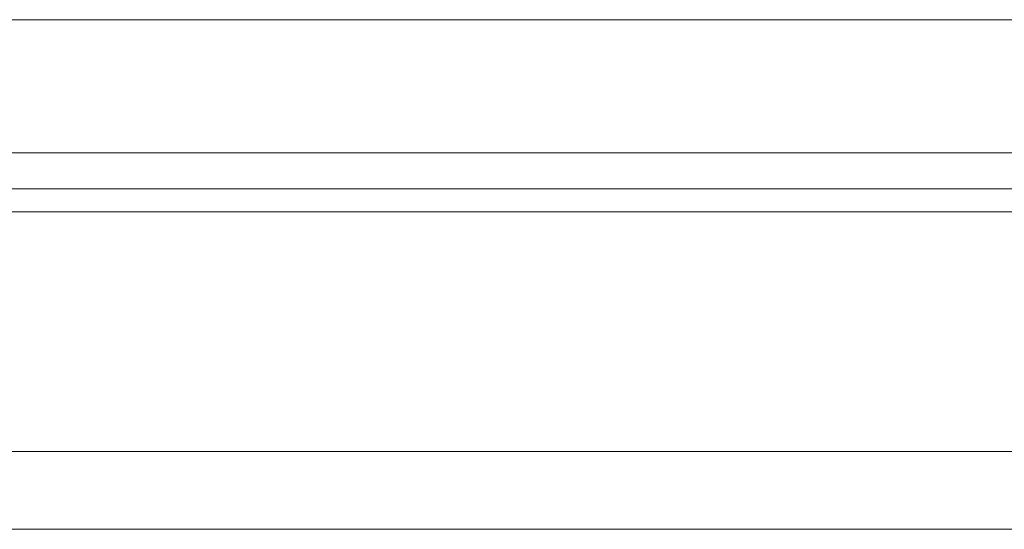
# Model space of a CAD drawing. Header units: millimetres. Extents: x 1821 to 2071, y 456 to 561.
# Tile 34 of 53: x 2000.81 to 2016, y 476.69 to 484.54. Entities that reach past the tile are written whole.
import ezdxf

# ---------------------------------------------------------------- set-up
doc = ezdxf.new("R2010")
doc.units = ezdxf.units.MM
doc.header["$LTSCALE"] = 0.2

msp = doc.modelspace()

# ---------------------------------------------------------------- linework, layer by layer
at = {"linetype": 'Continuous', "lineweight": 15}
for p, q in [((2030.311, 484.535), (1971.311, 484.535)), ((2030.311, 482.485), (1971.311, 482.485)), ((2071.091, 481.932), (1951.3, 481.932)), ((2071.091, 481.578), (1951.245, 481.578)), ((2071.091, 477.885), (1950.123, 477.885)), ((2071.091, 476.685), (1911.091, 476.685))]:
    msp.add_line(p, q, dxfattribs=at)

doc.saveas('drawing.dxf')
